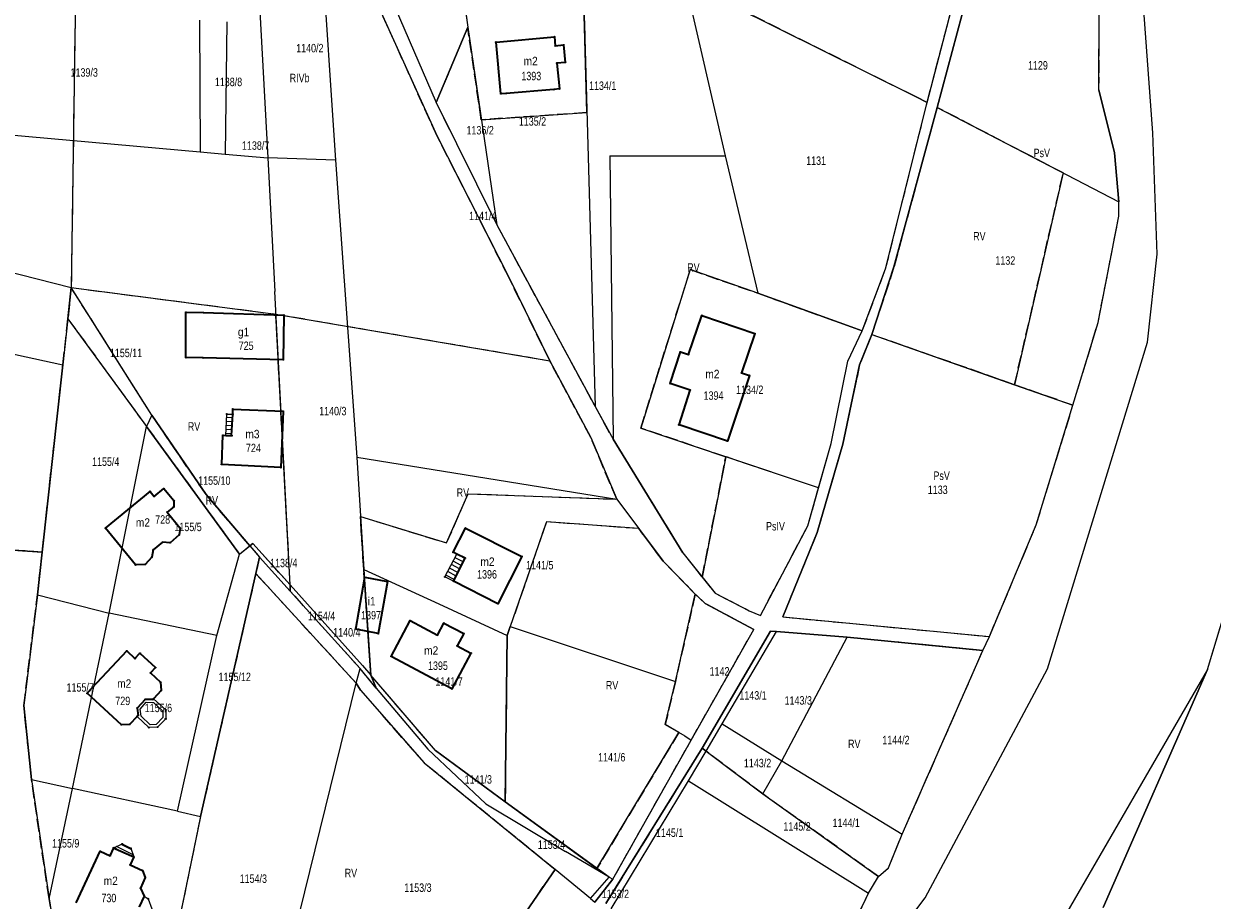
# Model space of a CAD drawing. Header units: metres. Extents: x 7496145 to 7500200, y 5498500 to 5502080.
# Tile 5 of 202: x 7496877 to 7497088, y 5499323 to 5499478. Entities that reach past the tile are written whole.
import ezdxf
from ezdxf.enums import TextEntityAlignment as Align

# ---------------------------------------------------------------- set-up
doc = ezdxf.new("R2010")
doc.units = ezdxf.units.M
doc.header["$MEASUREMENT"] = 0
for name, pattern in [('2.25_0.75', [3, 2.25, -0.75]), ('219-1000', [0]), ('egug-1000', [0])]:
    doc.linetypes.add(name, pattern=pattern)
doc.layers.get('0').update_dxf_attribs({"color": 2, "linetype": 'CONTINUOUS', "lineweight": 5})
for name, color, linetype in [('209-oznaczenie konturu klasyfikacyjnego', 7, 'CONTINUOUS'), ('211-numer działki ewidencyjnej', 7, 'CONTINUOUS'), ('217-kontur klasyfikacyjny', 7, 'CONTINUOUS'), ('218-kontur użytku gruntowego', 7, 'CONTINUOUS'), ('219-działka ewidencyjna', 7, 'CONTINUOUS'), ('312-budynek ewidencyjny', 7, 'CONTINUOUS'), ('312-oznaczenie budynku ewidencyjnego', 7, 'CONTINUOUS'), ('312-oznaczenie budynku ewidencyjnego-Atr117', 7, 'CONTINUOUS'), ('352-schody', 7, 'CONTINUOUS'), ('Punkt budynku', 7, 'CONTINUOUS'), ('taras', 7, 'CONTINUOUS')]:
    doc.layers.add(name, color=color, linetype=linetype)
doc.styles.get("Standard").update_dxf_attribs({"font": 'Working1250', "width": 0.75})

# ---------------------------------------------------------------- blocks, each defined once
blk = doc.blocks.new('PUNKTBUD')
at = {"color": 0}
blk.add_circle((0, 0), 0.09, dxfattribs=at)

msp = doc.modelspace()

# ---------------------------------------------------------------- linework, layer by layer
at = {"layer": '217-kontur klasyfikacyjny', "color": 3, "linetype": '2.25_0.75', "lineweight": 18, "flags": 128}
for points in [[(7497037.1, 5499464.35), (7497045.94, 5499498.18)], [(7497047.78, 5499496.66), (7497038.88, 5499463.47)], [(7496950.14, 5499458.36), (7496934.47, 5499493)], [(7496886, 5499487.52), (7496885.2, 5499431.46)], [(7497035.17, 5499465.31), (7496994.17, 5499485.73)], [(7496976.1, 5499484.22), (7496976.71, 5499462.53)], [(7497067.61, 5499466.58), (7497067.64, 5499481.17)], [(7496955.56, 5499477.69), (7496950.73, 5499466.15)], [(7496957.98, 5499461.27), (7496955.56, 5499477.69)], [(7496950.73, 5499466.15), (7496949.96, 5499464.32)], [(7497037.1, 5499464.35), (7497035.17, 5499465.31)], [(7497070.39, 5499455.4), (7497067.61, 5499466.58)], [(7496949.96, 5499464.32), (7496960.73, 5499442.62)], [(7496976.71, 5499462.53), (7496957.98, 5499461.27)], [(7497029.74, 5499434.79), (7497037.1, 5499464.35)], [(7497038.88, 5499463.47), (7497031.22, 5499435.13)], [(7497061.26, 5499451.83), (7497038.88, 5499463.47)], [(7496962.84, 5499433.31), (7496950.14, 5499458.36)], [(7497071.14, 5499446.69), (7497070.39, 5499455.4)], [(7497052.62, 5499414.23), (7497061.26, 5499451.83)], [(7497071.14, 5499444.15), (7497071.14, 5499446.69)], [(7497067.45, 5499425.29), (7497071.14, 5499444.15)], [(7496960.73, 5499442.62), (7496978.17, 5499410.36)], [(7497031.22, 5499435.13), (7497027.3, 5499423.13)], [(7496970.12, 5499418.5), (7496962.84, 5499433.31)], [(7496986.27, 5499406.51), (7496995.07, 5499434.67)], [(7496995.07, 5499434.67), (7497007.08, 5499430.46)], [(7497025.6, 5499423.79), (7497029.74, 5499434.79)], [(7496885.2, 5499431.46), (7496884.62, 5499425.94)], [(7496896.31, 5499413.85), (7496885.2, 5499431.46)], [(7496885.2, 5499431.46), (7496921.5, 5499426.78)], [(7497007.08, 5499430.46), (7497023.64, 5499424.5)], [(7496921.5, 5499426.78), (7496970.12, 5499418.5)], [(7496923.18, 5499395.17), (7496921.5, 5499426.78)], [(7496883.71, 5499417.77), (7496884.62, 5499425.94)], [(7496884.62, 5499425.94), (7496898.57, 5499406.79)], [(7497023.64, 5499424.5), (7497025.6, 5499423.79)], [(7497062.99, 5499410.59), (7497067.45, 5499425.29)], [(7497027.3, 5499423.13), (7497025.13, 5499417.79)], [(7497052.62, 5499414.23), (7497027.3, 5499423.13)], [(7496977.4, 5499404.85), (7496970.12, 5499418.5)], [(7496880.04, 5499384.53), (7496883.71, 5499417.77)], [(7497025.13, 5499417.79), (7497022.13, 5499403.69)], [(7497062.99, 5499410.59), (7497052.62, 5499414.23)], [(7496899.5, 5499408.8), (7496896.31, 5499413.85)], [(7496978.17, 5499410.36), (7496981.36, 5499404.56)], [(7497056.49, 5499389.37), (7497062.99, 5499410.59)], [(7496909.13, 5499394.73), (7496899.5, 5499408.8)], [(7496898.57, 5499406.79), (7496915.06, 5499384.14)], [(7497001.38, 5499401.44), (7496986.27, 5499406.51)], [(7496982.03, 5499393.89), (7496977.4, 5499404.85)], [(7496981.36, 5499404.56), (7496993.74, 5499384.37)], [(7497022.13, 5499403.69), (7497017.59, 5499388.02)], [(7496997.19, 5499380.07), (7497001.38, 5499401.44)], [(7497017.84, 5499395.91), (7497001.38, 5499401.44)], [(7496924.05, 5499378.68), (7496923.18, 5499395.17)], [(7497015.91, 5499389.16), (7497017.84, 5499395.91)], [(7496916.89, 5499385.64), (7496909.13, 5499394.73)], [(7496951.82, 5499386.14), (7496955.65, 5499394.89)], [(7496955.65, 5499394.89), (7496982.03, 5499393.89)], [(7496937.11, 5499381.43), (7496936.53, 5499390.82)], [(7496936.53, 5499390.82), (7496951.82, 5499386.14)], [(7496969.54, 5499389.89), (7496963.11, 5499371.29)], [(7496985.93, 5499388.68), (7496969.54, 5499389.89)], [(7496990.26, 5499382.91), (7496985.93, 5499388.68)], [(7497007.52, 5499373.27), (7497015.91, 5499389.16)], [(7497048.16, 5499369.52), (7497056.49, 5499389.37)], [(7497017.59, 5499388.02), (7497011.47, 5499373.02)], [(7496880.04, 5499384.53), (7496868.68, 5499385.26)], [(7496879.2, 5499376.91), (7496880.04, 5499384.53)], [(7496915.06, 5499384.14), (7496916.89, 5499385.64)], [(7496917.41, 5499386.07), (7496916.89, 5499385.64)], [(7496916.89, 5499385.64), (7496918.62, 5499383.61)], [(7496924.05, 5499378.68), (7496917.41, 5499386.07)], [(7496918.62, 5499383.61), (7496917.95, 5499380.7)], [(7496995.96, 5499377.07), (7496990.26, 5499382.91)], [(7496993.74, 5499384.37), (7496997.19, 5499380.07)], [(7496917.95, 5499380.7), (7496908.15, 5499337.6)], [(7496935.77, 5499361.24), (7496917.95, 5499380.7)], [(7496937.92, 5499369.62), (7496937.11, 5499381.43)], [(7496924.08, 5499377.6), (7496924.05, 5499378.68)], [(7496997.19, 5499380.07), (7496999.48, 5499377.21)], [(7496876.79, 5499357.3), (7496879.2, 5499376.91)], [(7496936.46, 5499363.86), (7496924.08, 5499377.6)], [(7496995.96, 5499377.07), (7496992.42, 5499361.54)], [(7496997.73, 5499375.38), (7496995.96, 5499377.07)], [(7496999.48, 5499377.21), (7497005.54, 5499374.12)], [(7497006.35, 5499370.79), (7496997.73, 5499375.38)], [(7497005.54, 5499374.12), (7497007.52, 5499373.27)], [(7497011.47, 5499373.02), (7497048.16, 5499369.52)], [(7496962.57, 5499369.73), (7496962.22, 5499340.17)], [(7496963.11, 5499371.29), (7496962.57, 5499369.73)], [(7496995.2, 5499351.13), (7497006.35, 5499370.79)], [(7497009.28, 5499370.48), (7496997.16, 5499349.72)], [(7497010.39, 5499370.4), (7497009.28, 5499370.48)], [(7497022.9, 5499369.39), (7497010.39, 5499370.4)], [(7496938.39, 5499362.65), (7496937.92, 5499369.62)], [(7497047, 5499367.07), (7497022.9, 5499369.39)], [(7497032.68, 5499334.42), (7497047, 5499367.07)], [(7496939.32, 5499360.38), (7496936.46, 5499363.86)], [(7496936.55, 5499360.03), (7496935.77, 5499361.24)], [(7496949.84, 5499349.29), (7496938.39, 5499362.65)], [(7496938.39, 5499362.65), (7496939.32, 5499360.38)], [(7496992.42, 5499361.54), (7496990.64, 5499353.91)], [(7496947.83, 5499347.09), (7496936.55, 5499360.03)], [(7496878.13, 5499344.16), (7496876.79, 5499357.3)], [(7496990.64, 5499353.91), (7496993.05, 5499352.52)], [(7496993.05, 5499352.52), (7496978.51, 5499328.36)], [(7496981.32, 5499326.43), (7496995.2, 5499351.13)], [(7496962.22, 5499340.17), (7496949.84, 5499349.29)], [(7496997.16, 5499349.72), (7496980.08, 5499322.11)], [(7496997.88, 5499349.17), (7496997.16, 5499349.72)], [(7497007.95, 5499341.58), (7496997.88, 5499349.17)], [(7496971.07, 5499328.17), (7496947.83, 5499347.09)], [(7496881.26, 5499322.99), (7496878.13, 5499344.16)], [(7496978.51, 5499328.36), (7496962.22, 5499340.17)], [(7497028.46, 5499326.95), (7497007.95, 5499341.58)], [(7496908.15, 5499337.6), (7496902.52, 5499310.29)], [(7497030.23, 5499328.45), (7497032.68, 5499334.42)], [(7496966.01, 5499320.8), (7496971.07, 5499328.17)], [(7497028.46, 5499326.95), (7497030.23, 5499328.45)], [(7496978.13, 5499322.38), (7496981.32, 5499326.43)], [(7497026.69, 5499323.97), (7497028.46, 5499326.95)], [(7497015.6, 5499300.52), (7497026.69, 5499323.97)], [(7496882.43, 5499315.61), (7496881.26, 5499322.99)]]:
    msp.add_lwpolyline(points, dxfattribs=at)
at = {"layer": '218-kontur użytku gruntowego', "color": 3, "linetype": 'egug-1000', "lineweight": 18, "flags": 128}
for points in [[(7497037.1, 5499464.35), (7497045.94, 5499498.18)], [(7497047.78, 5499496.66), (7497038.88, 5499463.47)], [(7496936.34, 5499495.83), (7496949.96, 5499464.32)], [(7496934.47, 5499493), (7496950.14, 5499458.36)], [(7497077.18, 5499458.97), (7497074.68, 5499492.78)], [(7496886, 5499487.52), (7496885.2, 5499431.46)], [(7496994.17, 5499485.73), (7497035.17, 5499465.31)], [(7496976.71, 5499462.53), (7496976.1, 5499484.22)], [(7496955.06, 5499481.36), (7496955.56, 5499477.69)], [(7497067.61, 5499466.58), (7497067.64, 5499481.17)], [(7496955.56, 5499477.69), (7496950.73, 5499466.15)], [(7496955.56, 5499477.69), (7496957.98, 5499461.27)], [(7496950.73, 5499466.15), (7496949.96, 5499464.32)], [(7497035.17, 5499465.31), (7497037.1, 5499464.35)], [(7497070.39, 5499455.4), (7497067.61, 5499466.58)], [(7496949.96, 5499464.32), (7496960.73, 5499442.62)], [(7496957.98, 5499461.27), (7496976.71, 5499462.53)], [(7497029.74, 5499434.79), (7497037.1, 5499464.35)], [(7497038.88, 5499463.47), (7497031.22, 5499435.13)], [(7497038.88, 5499463.47), (7497061.26, 5499451.83)], [(7496950.14, 5499458.36), (7496962.84, 5499433.31)], [(7497077.95, 5499437.43), (7497077.18, 5499458.97)], [(7497071.14, 5499446.69), (7497070.39, 5499455.4)], [(7497061.26, 5499451.83), (7497052.62, 5499414.23)], [(7497071.14, 5499444.15), (7497071.14, 5499446.69)], [(7497067.45, 5499425.29), (7497071.14, 5499444.15)], [(7496960.73, 5499442.62), (7496978.17, 5499410.36)], [(7497076.23, 5499421.77), (7497077.95, 5499437.43)], [(7497031.22, 5499435.13), (7497027.3, 5499423.13)], [(7496962.84, 5499433.31), (7496970.12, 5499418.5)], [(7496995.07, 5499434.67), (7496986.27, 5499406.51)], [(7497007.08, 5499430.46), (7496995.07, 5499434.67)], [(7497025.6, 5499423.79), (7497029.74, 5499434.79)], [(7496885.2, 5499431.46), (7496884.62, 5499425.94)], [(7496896.31, 5499413.85), (7496885.2, 5499431.46)], [(7496885.2, 5499431.46), (7496921.5, 5499426.78)], [(7497023.64, 5499424.5), (7497007.08, 5499430.46)], [(7496921.5, 5499426.78), (7496970.12, 5499418.5)], [(7496923.18, 5499395.17), (7496921.5, 5499426.78)], [(7496884.62, 5499425.94), (7496883.71, 5499417.77)], [(7496884.62, 5499425.94), (7496898.57, 5499406.79)], [(7497025.6, 5499423.79), (7497023.64, 5499424.5)], [(7497062.99, 5499410.59), (7497067.45, 5499425.29)], [(7497023.05, 5499418.42), (7497025.6, 5499423.79)], [(7497027.3, 5499423.13), (7497025.13, 5499417.79)], [(7497027.3, 5499423.13), (7497052.62, 5499414.23)], [(7497058.49, 5499363.79), (7497076.23, 5499421.77)], [(7496970.12, 5499418.5), (7496977.4, 5499404.85)], [(7497020.09, 5499403.81), (7497023.05, 5499418.42)], [(7496883.71, 5499417.77), (7496880.04, 5499384.53)], [(7497025.13, 5499417.79), (7497022.13, 5499403.69)], [(7497052.62, 5499414.23), (7497062.99, 5499410.59)], [(7496899.5, 5499408.8), (7496896.31, 5499413.85)], [(7496978.17, 5499410.36), (7496981.36, 5499404.56)], [(7497056.49, 5499389.37), (7497062.99, 5499410.59)], [(7496909.13, 5499394.73), (7496899.5, 5499408.8)], [(7496898.57, 5499406.79), (7496915.06, 5499384.14)], [(7496986.27, 5499406.51), (7497001.38, 5499401.44)], [(7496977.4, 5499404.85), (7496982.03, 5499393.89)], [(7496981.36, 5499404.56), (7496993.74, 5499384.37)], [(7497022.13, 5499403.69), (7497017.59, 5499388.02)], [(7497017.84, 5499395.91), (7497020.09, 5499403.81)], [(7497001.38, 5499401.44), (7496997.19, 5499380.07)], [(7497017.84, 5499395.91), (7497001.38, 5499401.44)], [(7496924.05, 5499378.68), (7496923.18, 5499395.17)], [(7497015.91, 5499389.16), (7497017.84, 5499395.91)], [(7496916.89, 5499385.64), (7496909.13, 5499394.73)], [(7496951.82, 5499386.14), (7496955.65, 5499394.89)], [(7496955.65, 5499394.89), (7496982.03, 5499393.89)], [(7496982.03, 5499393.89), (7496985.93, 5499388.68)], [(7496937.11, 5499381.43), (7496936.53, 5499390.82)], [(7496936.53, 5499390.82), (7496951.82, 5499386.14)], [(7496969.54, 5499389.89), (7496963.11, 5499371.29)], [(7496985.93, 5499388.68), (7496969.54, 5499389.89)], [(7496990.26, 5499382.91), (7496985.93, 5499388.68)], [(7497007.52, 5499373.27), (7497015.91, 5499389.16)], [(7497048.16, 5499369.52), (7497056.49, 5499389.37)], [(7497017.59, 5499388.02), (7497011.47, 5499373.02)], [(7497086.87, 5499363.69), (7497094.37, 5499388.52)], [(7496880.04, 5499384.53), (7496868.68, 5499385.26)], [(7496880.04, 5499384.53), (7496879.2, 5499376.91)], [(7496915.06, 5499384.14), (7496916.89, 5499385.64)], [(7496917.41, 5499386.07), (7496916.89, 5499385.64)], [(7496916.89, 5499385.64), (7496918.62, 5499383.61)], [(7496924.05, 5499378.68), (7496917.41, 5499386.07)], [(7496918.62, 5499383.61), (7496917.95, 5499380.7)], [(7496995.96, 5499377.07), (7496990.26, 5499382.91)], [(7496993.74, 5499384.37), (7496997.19, 5499380.07)], [(7496917.95, 5499380.7), (7496908.15, 5499337.6)], [(7496917.95, 5499380.7), (7496935.77, 5499361.24)], [(7496937.92, 5499369.62), (7496937.11, 5499381.43)], [(7496924.08, 5499377.6), (7496924.05, 5499378.68)], [(7496997.19, 5499380.07), (7496999.48, 5499377.21)], [(7496879.2, 5499376.91), (7496876.79, 5499357.3)], [(7496936.46, 5499363.86), (7496924.08, 5499377.6)], [(7496992.42, 5499361.54), (7496995.96, 5499377.07)], [(7496997.73, 5499375.38), (7496995.96, 5499377.07)], [(7496999.48, 5499377.21), (7497005.54, 5499374.12)], [(7497006.35, 5499370.79), (7496997.73, 5499375.38)], [(7497005.54, 5499374.12), (7497007.52, 5499373.27)], [(7497011.47, 5499373.02), (7497048.16, 5499369.52)], [(7496962.57, 5499369.73), (7496962.22, 5499340.17)], [(7496963.11, 5499371.29), (7496962.57, 5499369.73)], [(7496995.2, 5499351.13), (7497006.35, 5499370.79)], [(7497009.28, 5499370.48), (7496997.16, 5499349.72)], [(7497010.39, 5499370.4), (7497009.28, 5499370.48)], [(7497022.9, 5499369.39), (7497010.39, 5499370.4)], [(7496938.39, 5499362.65), (7496937.92, 5499369.62)], [(7497047, 5499367.07), (7497022.9, 5499369.39)], [(7497047, 5499367.07), (7497048.16, 5499369.52)], [(7497032.68, 5499334.42), (7497047, 5499367.07)], [(7496939.32, 5499360.38), (7496936.46, 5499363.86)], [(7497036.74, 5499323.13), (7497058.49, 5499363.79)], [(7497086.87, 5499363.69), (7497059.93, 5499317.19)], [(7497068.35, 5499321.42), (7497086.87, 5499363.69)], [(7496935.77, 5499361.24), (7496936.55, 5499360.03)], [(7496949.84, 5499349.29), (7496938.39, 5499362.65)], [(7496938.39, 5499362.65), (7496939.32, 5499360.38)], [(7496990.64, 5499353.91), (7496992.42, 5499361.54)], [(7496936.55, 5499360.03), (7496947.83, 5499347.09)], [(7496876.79, 5499357.3), (7496878.13, 5499344.16)], [(7496993.05, 5499352.52), (7496990.64, 5499353.91)], [(7496978.51, 5499328.36), (7496993.05, 5499352.52)], [(7496981.32, 5499326.43), (7496995.2, 5499351.13)], [(7496962.22, 5499340.17), (7496949.84, 5499349.29)], [(7496997.16, 5499349.72), (7496980.08, 5499322.11)], [(7496997.16, 5499349.72), (7496997.88, 5499349.17)], [(7496997.88, 5499349.17), (7497007.95, 5499341.58)], [(7496947.83, 5499347.09), (7496971.07, 5499328.17)], [(7496878.13, 5499344.16), (7496881.26, 5499322.99)], [(7496962.22, 5499340.17), (7496978.51, 5499328.36)], [(7497007.95, 5499341.58), (7497028.46, 5499326.95)], [(7496908.15, 5499337.6), (7496902.52, 5499310.29)], [(7497030.23, 5499328.45), (7497032.68, 5499334.42)], [(7496971.07, 5499328.17), (7496966.01, 5499320.8)], [(7497028.46, 5499326.95), (7497030.23, 5499328.45)], [(7496978.13, 5499322.38), (7496981.32, 5499326.43)], [(7497026.69, 5499323.97), (7497028.46, 5499326.95)], [(7497015.6, 5499300.52), (7497026.69, 5499323.97)], [(7496881.26, 5499322.99), (7496882.43, 5499315.61)], [(7497004.67, 5499280.61), (7497036.74, 5499323.13)]]:
    msp.add_lwpolyline(points, dxfattribs=at)
at = {"layer": '219-działka ewidencyjna', "color": 3, "linetype": '219-1000', "lineweight": 18, "flags": 128}
for points in [[(7496951.11, 5499510.14), (7496955.56, 5499477.69)], [(7497037.1, 5499464.35), (7497045.94, 5499498.18)], [(7497038.88, 5499463.47), (7497047.78, 5499496.66)], [(7496936.34, 5499495.83), (7496949.96, 5499464.32)], [(7496929.58, 5499492.39), (7496932.13, 5499454.07)], [(7496934.47, 5499493), (7496950.14, 5499458.36)], [(7496918.1, 5499491.42), (7496920.11, 5499454.48)], [(7496994.17, 5499485.73), (7497035.17, 5499465.31)], [(7496994.17, 5499485.73), (7497001.26, 5499454.88)], [(7496976.1, 5499484.22), (7496978.17, 5499410.36)], [(7497067.61, 5499466.58), (7497067.64, 5499481.17)], [(7497067.61, 5499466.58), (7497067.64, 5499481.17)], [(7496907.98, 5499478.94), (7496908.06, 5499455.57)], [(7496912.82, 5499478.63), (7496912.54, 5499455.16)], [(7496950.73, 5499466.15), (7496955.56, 5499477.69)], [(7496955.56, 5499477.69), (7496960.73, 5499442.62)], [(7496949.96, 5499464.32), (7496950.73, 5499466.15)], [(7497035.17, 5499465.31), (7497037.1, 5499464.35)], [(7497067.61, 5499466.58), (7497070.39, 5499455.4)], [(7497067.61, 5499466.58), (7497070.39, 5499455.4)], [(7496949.96, 5499464.32), (7496960.73, 5499442.62)], [(7497029.74, 5499434.79), (7497037.1, 5499464.35)], [(7497031.22, 5499435.13), (7497038.88, 5499463.47)], [(7497038.88, 5499463.47), (7497071.14, 5499446.69)], [(7496861.74, 5499459.73), (7496908.06, 5499455.57)], [(7496950.14, 5499458.36), (7496962.84, 5499433.31)], [(7496908.06, 5499455.57), (7496912.54, 5499455.16)], [(7496912.54, 5499455.16), (7496920.11, 5499454.48)], [(7496932.13, 5499454.07), (7496920.11, 5499454.48)], [(7496920.11, 5499454.48), (7496921.34, 5499430.79)], [(7496932.13, 5499454.07), (7496935.89, 5499401.35)], [(7496980.8, 5499454.86), (7497001.26, 5499454.88)], [(7496980.8, 5499454.86), (7496981.36, 5499404.56)], [(7497001.26, 5499454.88), (7497007.08, 5499430.46)], [(7497070.39, 5499455.4), (7497071.14, 5499446.69)], [(7497070.39, 5499455.4), (7497071.14, 5499446.69)], [(7497071.14, 5499444.15), (7497071.14, 5499446.69)], [(7497071.14, 5499444.15), (7497071.14, 5499446.69)], [(7497067.45, 5499425.29), (7497071.14, 5499444.15)], [(7497067.45, 5499425.29), (7497071.14, 5499444.15)], [(7496960.73, 5499442.62), (7496978.17, 5499410.36)], [(7496858.2, 5499438.38), (7496885.2, 5499431.46)], [(7497027.3, 5499423.13), (7497031.22, 5499435.13)], [(7496962.84, 5499433.31), (7496970.12, 5499418.5)], [(7497025.6, 5499423.79), (7497029.74, 5499434.79)], [(7496884.62, 5499425.94), (7496885.2, 5499431.46)], [(7496899.5, 5499408.8), (7496885.2, 5499431.46)], [(7496924.05, 5499378.68), (7496921.34, 5499430.79)], [(7497007.08, 5499430.46), (7497023.64, 5499424.5)], [(7496884.62, 5499425.94), (7496883.71, 5499417.77)], [(7496884.62, 5499425.94), (7496898.57, 5499406.79)], [(7497023.64, 5499424.5), (7497025.6, 5499423.79)], [(7497062.99, 5499410.59), (7497067.45, 5499425.29)], [(7497062.99, 5499410.59), (7497067.45, 5499425.29)], [(7496858.45, 5499423.24), (7496883.71, 5499417.77)], [(7497023.05, 5499418.42), (7497025.6, 5499423.79)], [(7497025.13, 5499417.79), (7497027.3, 5499423.13)], [(7497027.3, 5499423.13), (7497062.99, 5499410.59)], [(7496970.12, 5499418.5), (7496977.4, 5499404.85)], [(7497020.09, 5499403.81), (7497023.05, 5499418.42)], [(7496880.04, 5499384.53), (7496883.71, 5499417.77)], [(7497022.13, 5499403.69), (7497025.13, 5499417.79)], [(7496978.17, 5499410.36), (7496981.36, 5499404.56)], [(7497056.49, 5499389.37), (7497062.99, 5499410.59)], [(7497056.49, 5499389.37), (7497062.99, 5499410.59)], [(7496899.5, 5499408.8), (7496898.57, 5499406.79)], [(7496899.5, 5499408.8), (7496909.13, 5499394.73)], [(7496891.95, 5499373.7), (7496898.57, 5499406.79)], [(7496915.06, 5499384.14), (7496898.57, 5499406.79)], [(7497086.87, 5499363.69), (7497099.61, 5499405.87)], [(7496977.4, 5499404.85), (7496982.03, 5499393.89)], [(7496993.74, 5499384.37), (7496981.36, 5499404.56)], [(7497015.91, 5499389.16), (7497020.09, 5499403.81)], [(7497017.59, 5499388.02), (7497022.13, 5499403.69)], [(7496935.89, 5499401.35), (7496937.11, 5499381.43)], [(7496935.89, 5499401.35), (7496982.03, 5499393.89)], [(7496909.13, 5499394.73), (7496916.89, 5499385.64)], [(7496982.03, 5499393.89), (7496990.26, 5499382.91)], [(7497007.52, 5499373.27), (7497015.91, 5499389.16)], [(7497048.16, 5499369.52), (7497056.49, 5499389.37)], [(7497048.16, 5499369.52), (7497056.49, 5499389.37)], [(7497011.47, 5499373.02), (7497017.59, 5499388.02)], [(7496868.68, 5499385.26), (7496880.04, 5499384.53)], [(7496879.2, 5499376.91), (7496880.04, 5499384.53)], [(7496915.06, 5499384.14), (7496916.89, 5499385.64)], [(7496916.89, 5499385.64), (7496917.41, 5499386.07)], [(7496916.89, 5499385.64), (7496918.62, 5499383.61)], [(7496917.41, 5499386.07), (7496924.05, 5499378.68)], [(7496911.05, 5499369.69), (7496915.06, 5499384.14)], [(7496917.95, 5499380.7), (7496918.62, 5499383.61)], [(7496918.62, 5499383.61), (7496924.08, 5499377.6)], [(7496990.26, 5499382.91), (7496995.96, 5499377.07)], [(7496993.74, 5499384.37), (7496999.48, 5499377.21)], [(7496908.15, 5499337.6), (7496917.95, 5499380.7)], [(7496917.95, 5499380.7), (7496935.77, 5499361.24)], [(7496937.11, 5499381.43), (7496950.44, 5499375.32)], [(7496937.11, 5499381.43), (7496938.39, 5499362.65)], [(7496924.05, 5499378.68), (7496924.08, 5499377.6)], [(7496936.87, 5499364.41), (7496924.05, 5499378.68)], [(7496879.2, 5499376.91), (7496876.79, 5499357.3)], [(7496879.2, 5499376.91), (7496891.95, 5499373.7)], [(7496924.08, 5499377.6), (7496936.46, 5499363.86)], [(7496992.42, 5499361.54), (7496995.96, 5499377.07)], [(7496995.96, 5499377.07), (7496997.73, 5499375.38)], [(7496999.48, 5499377.21), (7497005.54, 5499374.12)], [(7496950.44, 5499375.32), (7496962.57, 5499369.73)], [(7496997.73, 5499375.38), (7497006.35, 5499370.79)], [(7497005.54, 5499374.12), (7497007.52, 5499373.27)], [(7496885.44, 5499342.58), (7496891.95, 5499373.7)], [(7496911.05, 5499369.69), (7496891.95, 5499373.7)], [(7497011.47, 5499373.02), (7497048.16, 5499369.52)], [(7496904.07, 5499338.52), (7496911.05, 5499369.69)], [(7496962.22, 5499340.17), (7496962.57, 5499369.73)], [(7496962.57, 5499369.73), (7496963.11, 5499371.29)], [(7496963.11, 5499371.29), (7496992.42, 5499361.54)], [(7496995.2, 5499351.13), (7497006.35, 5499370.79)], [(7496997.16, 5499349.72), (7497009.28, 5499370.48)], [(7497000.72, 5499354.06), (7497010.39, 5499370.4)], [(7497009.28, 5499370.48), (7497010.39, 5499370.4)], [(7497010.39, 5499370.4), (7497022.9, 5499369.39)], [(7497011.3, 5499347.47), (7497022.9, 5499369.39)], [(7497022.9, 5499369.39), (7497047, 5499367.07)], [(7497047, 5499367.07), (7497048.16, 5499369.52)], [(7497047, 5499367.07), (7497048.16, 5499369.52)], [(7497032.68, 5499334.42), (7497047, 5499367.07)], [(7497032.68, 5499334.42), (7497047, 5499367.07)], [(7496935.77, 5499361.24), (7496936.46, 5499363.86)], [(7496939.32, 5499360.38), (7496936.46, 5499363.86)], [(7496936.87, 5499364.41), (7496938.39, 5499362.65)], [(7497086.87, 5499363.69), (7497068.35, 5499321.42)], [(7496917.54, 5499287.15), (7496935.77, 5499361.24)], [(7496936.55, 5499360.03), (7496935.77, 5499361.24)], [(7496939.32, 5499360.38), (7496938.39, 5499362.65)], [(7496949.84, 5499349.29), (7496938.39, 5499362.65)], [(7496990.64, 5499353.91), (7496992.42, 5499361.54)], [(7496936.55, 5499360.03), (7496947.83, 5499347.09)], [(7496939.32, 5499360.38), (7496948.48, 5499349.56)], [(7496878.13, 5499344.16), (7496876.79, 5499357.3)], [(7496990.64, 5499353.91), (7496994.11, 5499351.91)], [(7496997.88, 5499349.17), (7497000.72, 5499354.06)], [(7497000.72, 5499354.06), (7497011.3, 5499347.47)], [(7496981.32, 5499326.43), (7496995.2, 5499351.13)], [(7496994.11, 5499351.91), (7496995.2, 5499351.13)], [(7496948.48, 5499349.56), (7496958.81, 5499339.85)], [(7496949.84, 5499349.29), (7496962.22, 5499340.17)], [(7496980.08, 5499322.11), (7496997.16, 5499349.72)], [(7496994.73, 5499343.9), (7496997.88, 5499349.17)], [(7496997.16, 5499349.72), (7496997.88, 5499349.17)], [(7496997.88, 5499349.17), (7497007.95, 5499341.58)], [(7496947.83, 5499347.09), (7496971.07, 5499328.17)], [(7497007.95, 5499341.58), (7497011.3, 5499347.47)], [(7497011.3, 5499347.47), (7497032.68, 5499334.42)], [(7496878.13, 5499344.16), (7496881.26, 5499322.99)], [(7496878.13, 5499344.16), (7496885.44, 5499342.58)], [(7496881.26, 5499322.99), (7496885.44, 5499342.58)], [(7496904.07, 5499338.52), (7496885.44, 5499342.58)], [(7496981.04, 5499321.19), (7496994.73, 5499343.9)], [(7496994.73, 5499343.9), (7497026.69, 5499323.97)], [(7496980.67, 5499326.79), (7496962.22, 5499340.17)], [(7497007.95, 5499341.58), (7497028.46, 5499326.95)], [(7496904.07, 5499338.52), (7496908.15, 5499337.6)], [(7496958.81, 5499339.85), (7496972.92, 5499331.37)], [(7496908.15, 5499337.6), (7496894.4, 5499270.9)], [(7497030.23, 5499328.45), (7497032.68, 5499334.42)], [(7497030.23, 5499328.45), (7497032.68, 5499334.42)], [(7496980.67, 5499326.79), (7496972.92, 5499331.37)], [(7496966.01, 5499320.8), (7496971.07, 5499328.17)], [(7496977.37, 5499323.02), (7496971.07, 5499328.17)], [(7497028.46, 5499326.95), (7497030.23, 5499328.45)], [(7497028.46, 5499326.95), (7497030.23, 5499328.45)], [(7496977.37, 5499323.02), (7496980.67, 5499326.79)], [(7496981.32, 5499326.43), (7496978.13, 5499322.38)], [(7496980.67, 5499326.79), (7496981.32, 5499326.43)], [(7497026.69, 5499323.97), (7497028.46, 5499326.95)], [(7497026.69, 5499323.97), (7497028.46, 5499326.95)], [(7497015.6, 5499300.52), (7497026.69, 5499323.97)], [(7497015.6, 5499300.52), (7497026.69, 5499323.97)], [(7496881.26, 5499322.99), (7496885.38, 5499297.04)], [(7496977.37, 5499323.02), (7496978.13, 5499322.38)]]:
    msp.add_lwpolyline(points, dxfattribs=at)
at = {"layer": '312-budynek ewidencyjny', "color": 7, "linetype": 'Continuous', "lineweight": 35, "flags": 128}
for points in [[(7496960.59, 5499475.06), (7496970.95, 5499476)], [(7496970.95, 5499476), (7496971.09, 5499474.41)], [(7496961.45, 5499465.87), (7496960.59, 5499475.06)], [(7496971.09, 5499474.41), (7496972.59, 5499474.54)], [(7496972.59, 5499474.54), (7496972.88, 5499471.46)], [(7496972.88, 5499471.46), (7496971.39, 5499471.32)], [(7496971.39, 5499471.32), (7496971.88, 5499466.75)], [(7496971.88, 5499466.75), (7496970.86, 5499466.62)], [(7496962.41, 5499465.94), (7496961.45, 5499465.87)], [(7496970.86, 5499466.62), (7496962.41, 5499465.94)], [(7496905.53, 5499419.06), (7496905.56, 5499427.09)], [(7496905.56, 5499427.09), (7496908.67, 5499427.03)], [(7496908.67, 5499427.03), (7496922.92, 5499426.6)], [(7496922.92, 5499426.6), (7496922.83, 5499418.66)], [(7496994.75, 5499419.58), (7496997.12, 5499426.52)], [(7496997.12, 5499426.52), (7497006.5, 5499423.32)], [(7497006.5, 5499423.32), (7497004.15, 5499416.35)], [(7496908.63, 5499419), (7496905.53, 5499419.06)], [(7496922.83, 5499418.66), (7496908.63, 5499419)], [(7496991.49, 5499414.43), (7496993.31, 5499420.04)], [(7496993.31, 5499420.04), (7496994.75, 5499419.58)], [(7497004.15, 5499416.35), (7497005.59, 5499415.87)], [(7496995.07, 5499413.27), (7496991.49, 5499414.43)], [(7497005.59, 5499415.87), (7497001.67, 5499404.23)], [(7496993.07, 5499407.11), (7496995.07, 5499413.27)], [(7496913.85, 5499408.98), (7496913.89, 5499409.92)], [(7496913.89, 5499409.92), (7496922.81, 5499409.51)], [(7496913.67, 5499405.19), (7496913.85, 5499408.98)], [(7496922.81, 5499409.51), (7496922.39, 5499399.52)], [(7497001.67, 5499404.23), (7496993.07, 5499407.11)], [(7496911.9, 5499400.09), (7496912.13, 5499405.26)], [(7496912.13, 5499405.26), (7496912.66, 5499405.24)], [(7496912.66, 5499405.24), (7496913.67, 5499405.19)], [(7496922.39, 5499399.52), (7496911.9, 5499400.09)], [(7496891.29, 5499388.76), (7496899.18, 5499395.29)], [(7496899.18, 5499395.29), (7496899.93, 5499394.39)], [(7496899.93, 5499394.39), (7496901.61, 5499395.78)], [(7496901.61, 5499395.78), (7496903.43, 5499393.65)], [(7496903.43, 5499393.65), (7496903.39, 5499392.58)], [(7496903.39, 5499392.58), (7496902.22, 5499391.61)], [(7496902.22, 5499391.61), (7496904.55, 5499388.79)], [(7496896.63, 5499382.25), (7496891.29, 5499388.76)], [(7496904.55, 5499388.79), (7496904.37, 5499387.58)], [(7496952.99, 5499384.48), (7496955.18, 5499388.78)], [(7496955.18, 5499388.78), (7496965.16, 5499383.74)], [(7496904.37, 5499387.58), (7496902.73, 5499386.19)], [(7496899.72, 5499384.94), (7496899.51, 5499383.62)], [(7496901.4, 5499386.27), (7496899.72, 5499384.94)], [(7496902.73, 5499386.19), (7496901.4, 5499386.27)], [(7496953.66, 5499384.15), (7496952.99, 5499384.48)], [(7496898.32, 5499382.34), (7496896.63, 5499382.25)], [(7496899.51, 5499383.62), (7496898.32, 5499382.34)], [(7496953.02, 5499379.35), (7496955.09, 5499383.45)], [(7496955.09, 5499383.45), (7496953.66, 5499384.15)], [(7496965.16, 5499383.74), (7496960.92, 5499375.36)], [(7496935.71, 5499370.81), (7496937.29, 5499380.05)], [(7496937.29, 5499380.05), (7496941.32, 5499379.3)], [(7496941.32, 5499379.3), (7496939.67, 5499370.04)], [(7496960.92, 5499375.36), (7496953.02, 5499379.35)], [(7496942, 5499365.99), (7496945.33, 5499372.37)], [(7496945.33, 5499372.37), (7496950.18, 5499369.78)], [(7496950.18, 5499369.78), (7496951.32, 5499371.91)], [(7496951.32, 5499371.91), (7496954.89, 5499370.06)], [(7496939.67, 5499370.04), (7496935.71, 5499370.81)], [(7496954.89, 5499370.06), (7496953.72, 5499367.88)], [(7496953.72, 5499367.88), (7496956.15, 5499366.58)], [(7496888.05, 5499359.45), (7496895.04, 5499366.98)], [(7496895.04, 5499366.98), (7496896.51, 5499365.61)], [(7496896.51, 5499365.61), (7496897.4, 5499366.57)], [(7496897.4, 5499366.57), (7496900.14, 5499364.02)], [(7496952.76, 5499360.23), (7496942, 5499365.99)], [(7496956.15, 5499366.58), (7496952.76, 5499360.23)], [(7496900.14, 5499364.02), (7496899.26, 5499363.07)], [(7496899.26, 5499363.07), (7496901.06, 5499361.4)], [(7496901.06, 5499361.4), (7496901.14, 5499359.93)], [(7496894.11, 5499353.88), (7496888.05, 5499359.45)], [(7496901.14, 5499359.93), (7496899.8, 5499358.49)], [(7496898.31, 5499358.37), (7496896.88, 5499356.83)], [(7496899.66, 5499358.34), (7496898.31, 5499358.37)], [(7496899.8, 5499358.49), (7496899.66, 5499358.34)], [(7496896.88, 5499355.34), (7496895.56, 5499353.93)], [(7496896.88, 5499356.83), (7496897.05, 5499355.53)], [(7496897.05, 5499355.53), (7496896.88, 5499355.34)], [(7496895.56, 5499353.93), (7496894.11, 5499353.88)], [(7496892.1, 5499330.62), (7496892.73, 5499332.02)], [(7496892.73, 5499332.02), (7496893.08, 5499331.86)], [(7496893.08, 5499331.86), (7496895.9, 5499330.59)], [(7496886.1, 5499322.26), (7496890.35, 5499331.42)], [(7496890.35, 5499331.42), (7496892.1, 5499330.62)], [(7496896.31, 5499330.4), (7496895.67, 5499329)], [(7496895.9, 5499330.59), (7496896.31, 5499330.4)], [(7496895.67, 5499329), (7496897.83, 5499328.01)], [(7496897.83, 5499328.01), (7496898.31, 5499326.74)], [(7496898.31, 5499326.74), (7496897.5, 5499324.84)], [(7496898.12, 5499323.43), (7496897.23, 5499321.56)], [(7496897.5, 5499324.84), (7496898.12, 5499323.43)]]:
    msp.add_lwpolyline(points, dxfattribs=at)
at = {"layer": '352-schody', "color": 7, "linetype": 'Continuous', "lineweight": 18, "flags": 128}
for points in [[(7496912.66, 5499405.24), (7496912.83, 5499409.03), (7496913.85, 5499408.98), (7496913.67, 5499405.19)], [(7496912.66, 5499405.24), (7496912.83, 5499409.03), (7496913.85, 5499408.98), (7496913.67, 5499405.19)], [(7496951.53, 5499380.12), (7496953.66, 5499384.15), (7496955.09, 5499383.45), (7496953.02, 5499379.35)], [(7496951.53, 5499380.12), (7496953.66, 5499384.15), (7496955.09, 5499383.45), (7496953.02, 5499379.35)], [(7496892.73, 5499332.02), (7496894.24, 5499332.72), (7496895.77, 5499331.96), (7496896.31, 5499330.4), (7496895.9, 5499330.59), (7496893.08, 5499331.86)], [(7496892.73, 5499332.02), (7496894.24, 5499332.72), (7496895.77, 5499331.96), (7496896.31, 5499330.4), (7496895.9, 5499330.59), (7496893.08, 5499331.86)]]:
    msp.add_lwpolyline(points, close=True, dxfattribs=at)
for points in [[(7496913.79, 5499407.64), (7496912.77, 5499407.69)], [(7496913.82, 5499408.34), (7496912.8, 5499408.39)], [(7496913.69, 5499405.54), (7496912.68, 5499405.59)], [(7496913.72, 5499406.24), (7496912.71, 5499406.29)], [(7496913.75, 5499406.94), (7496912.74, 5499406.99)], [(7496954.43, 5499382.15), (7496953, 5499382.91)], [(7496954.75, 5499382.77), (7496953.33, 5499383.52)], [(7496955.06, 5499383.4), (7496953.66, 5499384.14)], [(7496953.17, 5499379.65), (7496951.69, 5499380.43)], [(7496953.49, 5499380.27), (7496952.02, 5499381.05)], [(7496953.8, 5499380.9), (7496952.35, 5499381.67)], [(7496954.12, 5499381.52), (7496952.67, 5499382.29)], [(7496896.18, 5499330.79), (7496893.21, 5499332.24)], [(7496895.85, 5499331.73), (7496894.03, 5499332.62)]]:
    msp.add_lwpolyline(points, dxfattribs=at)
at = {"layer": 'taras', "color": 0, "lineweight": 18}
for p, q in [((7496896.88, 5499356.83), (7496898.31, 5499358.37)), ((7496897.41, 5499356.66), (7496898.52, 5499357.87)), ((7496898.31, 5499358.37), (7496899.66, 5499358.34)), ((7496898.52, 5499357.87), (7496899.87, 5499357.83)), ((7496899.66, 5499358.34), (7496899.8, 5499358.49)), ((7496899.8, 5499358.49), (7496901.98, 5499356.51)), ((7496899.87, 5499357.83), (7496899.83, 5499357.79)), ((7496899.83, 5499357.79), (7496901.48, 5499356.29)), ((7496897.05, 5499355.53), (7496896.88, 5499356.83)), ((7496896.88, 5499355.34), (7496897.05, 5499355.53)), ((7496898.99, 5499353.37), (7496896.88, 5499355.34)), ((7496897.58, 5499355.37), (7496897.41, 5499356.66)), ((7496899.18, 5499353.88), (7496897.58, 5499355.37)), ((7496897.58, 5499355.37), (7496897.58, 5499355.37)), ((7496901.46, 5499355.13), (7496900.3, 5499353.94)), ((7496901.96, 5499354.92), (7496900.52, 5499353.45)), ((7496901.48, 5499356.29), (7496901.46, 5499355.13)), ((7496901.98, 5499356.51), (7496901.96, 5499354.92)), ((7496900.52, 5499353.45), (7496898.99, 5499353.37)), ((7496900.3, 5499353.94), (7496899.18, 5499353.88)), ((7496897.23, 5499321.56), (7496898.12, 5499323.43)), ((7496898.12, 5499323.43), (7496898.84, 5499322.99)), ((7496898.84, 5499322.99), (7496899.51, 5499321.21))]:
    msp.add_line(p, q, dxfattribs=at)

# ---------------------------------------------------------------- block references
at = {"layer": 'Punkt budynku', "color": 5, "linetype": 'Continuous', "lineweight": 13}
for p in [(7496960.59, 5499475.06), (7496970.95, 5499476), (7496971.09, 5499474.41), (7496972.59, 5499474.54), (7496971.39, 5499471.32), (7496972.88, 5499471.46), (7496970.86, 5499466.62), (7496971.88, 5499466.75), (7496961.45, 5499465.87), (7496962.41, 5499465.94), (7496905.56, 5499427.09), (7496908.67, 5499427.03), (7496922.92, 5499426.6), (7496997.12, 5499426.52), (7497006.5, 5499423.32), (7496905.53, 5499419.06), (7496908.63, 5499419), (7496922.83, 5499418.66), (7496993.31, 5499420.04), (7496994.75, 5499419.58), (7497004.15, 5499416.35), (7496991.49, 5499414.43), (7497005.59, 5499415.87), (7496995.07, 5499413.27), (7496913.89, 5499409.92), (7496912.83, 5499409.03), (7496913.85, 5499408.98), (7496922.81, 5499409.51), (7496993.07, 5499407.11), (7496912.13, 5499405.26), (7496912.66, 5499405.24), (7496913.67, 5499405.19), (7497001.67, 5499404.23), (7496911.9, 5499400.09), (7496922.39, 5499399.52), (7496899.18, 5499395.29), (7496901.61, 5499395.78), (7496899.93, 5499394.39), (7496903.43, 5499393.65), (7496902.22, 5499391.61), (7496903.39, 5499392.58), (7496891.29, 5499388.76), (7496904.55, 5499388.79), (7496955.18, 5499388.78), (7496904.37, 5499387.58), (7496899.72, 5499384.94), (7496901.4, 5499386.27), (7496902.73, 5499386.19), (7496952.99, 5499384.48), (7496896.63, 5499382.25), (7496898.32, 5499382.34), (7496899.51, 5499383.62), (7496953.66, 5499384.15), (7496955.09, 5499383.45), (7496965.16, 5499383.74), (7496951.53, 5499380.12), (7496937.29, 5499380.05), (7496941.32, 5499379.3), (7496953.02, 5499379.35), (7496960.92, 5499375.36), (7496945.33, 5499372.37), (7496951.32, 5499371.91), (7496935.71, 5499370.81), (7496939.67, 5499370.04), (7496950.18, 5499369.78), (7496954.89, 5499370.06), (7496953.72, 5499367.88), (7496895.04, 5499366.98), (7496896.51, 5499365.61), (7496897.4, 5499366.57), (7496942, 5499365.99), (7496956.15, 5499366.58), (7496900.14, 5499364.02), (7496899.26, 5499363.07), (7496901.06, 5499361.4), (7496888.05, 5499359.45), (7496901.14, 5499359.93), (7496952.76, 5499360.23), (7496898.31, 5499358.37), (7496899.66, 5499358.34), (7496899.8, 5499358.49), (7496896.88, 5499356.83), (7496896.88, 5499355.34), (7496897.05, 5499355.53), (7496901.96, 5499354.92), (7496901.98, 5499356.51), (7496894.11, 5499353.88), (7496895.56, 5499353.93), (7496898.99, 5499353.37), (7496900.52, 5499353.45), (7496892.73, 5499332.02), (7496893.08, 5499331.86), (7496894.24, 5499332.72), (7496895.77, 5499331.96), (7496890.35, 5499331.42), (7496892.1, 5499330.62), (7496895.9, 5499330.59), (7496896.31, 5499330.4), (7496895.67, 5499329), (7496897.83, 5499328.01), (7496898.31, 5499326.74), (7496897.5, 5499324.84), (7496898.12, 5499323.43), (7496898.84, 5499322.99)]:
    msp.add_blockref('PUNKTBUD', p, dxfattribs=at)

# ---------------------------------------------------------------- texts
at = {"layer": '209-oznaczenie konturu klasyfikacyjnego', "color": 3, "linetype": 'Continuous', "lineweight": 18, "width": 0.79}
for s, p in [('RIVb', (7496923.97, 5499467.93)), ('PsV', (7497056.01, 5499454.63)), ('RV', (7497045.28, 5499439.85)), ('RV', (7496994.53, 5499434.29)), ('RV', (7496905.89, 5499406.07)), ('PsV', (7497038.23, 5499397.33)), ('RV', (7496953.61, 5499394.35)), ('RV', (7496909.05, 5499392.95)), ('PsIV', (7497008.52, 5499388.36)), ('RV', (7496980.09, 5499360.13)), ('RV', (7497023.08, 5499349.72)), ('RV', (7496933.74, 5499326.8))]:
    msp.add_text(s, height=1.5, dxfattribs=at).set_placement(p)
at = {"layer": '211-numer działki ewidencyjnej', "color": 3, "linetype": 'Continuous', "lineweight": 18, "width": 0.79}
for s, p in [('1140/2', (7496925.12, 5499473.23)), ('1139/3', (7496885.08, 5499468.91)), ('1138/8', (7496910.69, 5499467.23)), ('1138/7', (7496915.5, 5499455.94)), ('1141/4', (7496955.81, 5499443.45)), ('1155/11', (7496892.06, 5499419.13)), ('1140/3', (7496929.2, 5499408.8)), ('1155/4', (7496888.89, 5499399.82)), ('1155/10', (7496907.73, 5499396.47)), ('1155/5', (7496903.51, 5499388.24)), ('1138/4', (7496920.49, 5499381.84)), ('1141/5', (7496965.93, 5499381.45)), ('1154/4', (7496927.21, 5499372.43)), ('1140/4', (7496931.69, 5499369.53)), ('1155/7', (7496884.37, 5499359.75)), ('1155/12', (7496911.35, 5499361.62)), ('1141/7', (7496949.84, 5499360.8)), ('1155/6', (7496898.25, 5499356.11)), ('1141/3', (7496955.02, 5499343.42)), ('1153/4', (7496968.01, 5499331.83)), ('1154/3', (7496915.09, 5499325.8)), ('1153/3', (7496944.31, 5499324.2))]:
    msp.add_text(s, height=1.5, dxfattribs=at).set_placement(p)
for s, p in [('1129', (7497055.01, 5499471.68)), ('1134/1', (7496977.1, 5499468.06)), ('1135/2', (7496964.64, 5499461.72)), ('1136/2', (7496955.35, 5499460.16)), ('1131', (7497015.64, 5499454.76)), ('1132', (7497049.22, 5499437.03)), ('1134/2', (7497003.2, 5499414.08)), ('1133', (7497037.23, 5499396.33)), ('1142', (7496998.5, 5499364.1)), ('1143/1', (7497003.78, 5499359.83)), ('1143/3', (7497011.81, 5499358.94)), ('1144/2', (7497029.15, 5499351.91)), ('1141/6', (7496978.71, 5499348.86)), ('1143/2', (7497004.59, 5499347.82)), ('1145/2', (7497011.6, 5499336.57)), ('1144/1', (7497020.32, 5499337.21)), ('1145/1', (7496988.98, 5499335.46)), ('1155/9', (7496881.79, 5499333.58)), ('1153/2', (7496979.35, 5499324.59))]:
    msp.add_text(s, height=1.5, dxfattribs=at).set_placement(p, align=Align.TOP_LEFT)
at = {"layer": '312-oznaczenie budynku ewidencyjnego', "color": 7, "linetype": 'Continuous', "lineweight": 18, "width": 0.79}
for s, p in [('1393', (7496965.09, 5499469.78)), ('725', (7496914.92, 5499421.9)), ('1394', (7496997.43, 5499413.06)), ('724', (7496916.21, 5499403.76)), ('728', (7496900.1, 5499391.06)), ('1396', (7496957.23, 5499381.32)), ('1397', (7496936.65, 5499374.07)), ('1395', (7496948.52, 5499365.1)), ('729', (7496893.02, 5499358.86)), ('730', (7496890.55, 5499323.86))]:
    msp.add_text(s, height=1.5, dxfattribs=at).set_placement(p, align=Align.TOP_LEFT)
at = {"layer": '312-oznaczenie budynku ewidencyjnego-Atr117', "color": 7, "width": 0.9}
for s, p in [('m2', (7496966.74, 5499470.94)), ('g1', (7496915.78, 5499422.85)), ('m2', (7496999, 5499415.38)), ('m3', (7496917.36, 5499404.72)), ('m2', (7496897.92, 5499389.02)), ('m2', (7496959.08, 5499382.07)), ('i1', (7496938.52, 5499375.05)), ('m2', (7496949.08, 5499366.3)), ('m2', (7496894.6, 5499360.43)), ('m2', (7496892.21, 5499325.41))]:
    msp.add_text(s, height=1.5, dxfattribs=at).set_placement(p, align=Align.CENTER)

doc.saveas('drawing.dxf')
